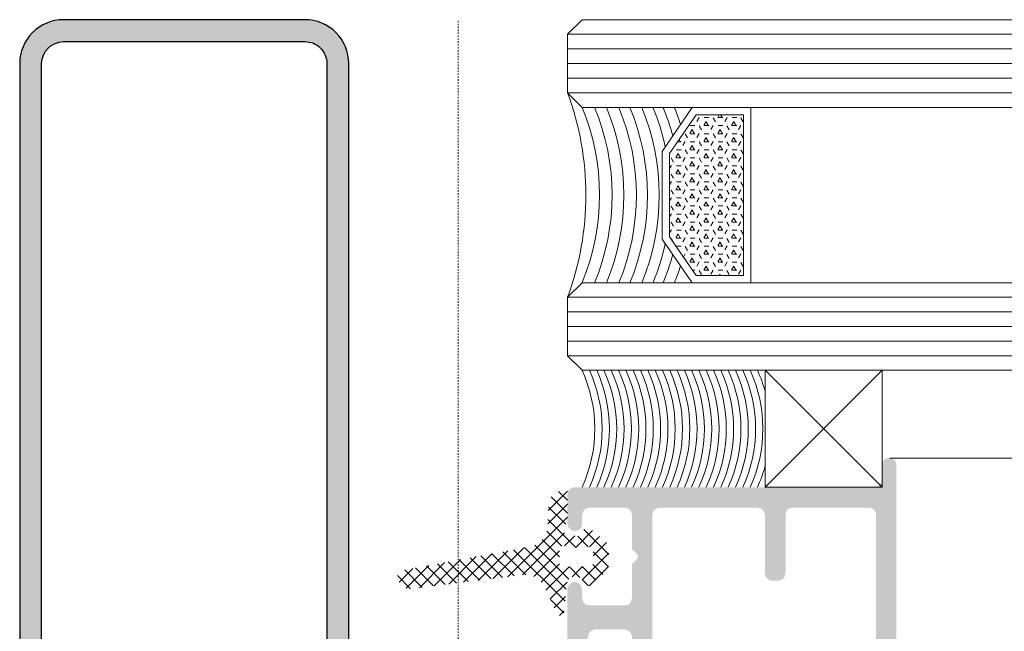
# Model space of a CAD drawing. Header units: millimetres. Extents: x -158258 to 126254, y -16359 to 60195.
# Tile 143 of 173: x -130194 to -130127, y 20937 to 20979. Entities that reach past the tile are written whole.
import ezdxf

# ---------------------------------------------------------------- set-up
doc = ezdxf.new("R2010")
doc.units = ezdxf.units.MM
doc.header["$LTSCALE"] = 0.1
doc.header["$MEASUREMENT"] = 0
doc.linetypes.add('CENTER', pattern=[2, 1.25, -0.25, 0.25, -0.25])
for name, color, linetype, lineweight in [('2_Centerline', 1, 'CENTER', 15), ('3_Hatch', 8, 'Continuous', 0), ('4. Glass', 140, 'Continuous', 15)]:
    doc.layers.add(name, color=color, linetype=linetype, lineweight=lineweight)
doc.layers.add('DRY WALL LINE', color=1, linetype='Continuous')
doc.layers.add('Glass in Section', color=7, linetype='Continuous', true_color=0x3affff)

# ---------------------------------------------------------------- blocks, each defined once
blk = doc.blocks.new('A$C23054C9A')
at = {"layer": '3_Hatch'}
h = blk.add_hatch(color=256, dxfattribs=at)
h.dxf.hatch_style = 1
h.paths.add_polyline_path([(10.36235835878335, 60.5273725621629), (10.36235835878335, 25.99274578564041), (10.32502586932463, 25.82786062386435), (10.21613944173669, 25.645346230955), (10.03258803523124, 25.53542278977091), (9.850073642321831, 25.51675654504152), (4.654635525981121, 25.51675654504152), (4.453454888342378, 25.53542278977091), (4.289606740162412, 25.645346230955), (4.197312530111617, 25.82786062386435), (4.16101705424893, 25.99274578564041), (4.16101705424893, 60.5273725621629), (4.197312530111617, 60.71092396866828), (4.289606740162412, 60.87477211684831), (4.453454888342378, 60.98469555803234), (4.654635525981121, 61.02202804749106), (9.850073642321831, 61.02202804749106), (10.03258803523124, 60.98469555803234), (10.21613944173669, 60.87477211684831), (10.32502586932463, 60.71092396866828)], flags=16)
h.paths.add_polyline_path([(4.16101705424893, 5.890237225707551), (4.106055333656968, 6.091417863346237), (3.996131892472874, 6.256303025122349), (3.84991297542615, 6.366226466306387), (3.648732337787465, 6.402521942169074), (3.246371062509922, 6.402521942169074), (3.063856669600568, 6.366226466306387), (2.898971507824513, 6.256303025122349), (2.789048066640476, 6.091417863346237), (2.752752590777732, 5.890237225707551), (2.752752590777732, 1.902919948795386), (2.69779087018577, 1.701739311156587), (2.587867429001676, 1.536854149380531), (2.441648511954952, 1.426930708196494), (2.240467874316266, 1.408264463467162), (-4.454491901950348, 1.408264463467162), (-4.637006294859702, 1.426930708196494), (-4.801891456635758, 1.536854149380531), (-4.911814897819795, 1.701739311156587), (-4.948110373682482, 1.902919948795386), (-4.948110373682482, 19.49896664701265), (-4.911814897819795, 19.70014728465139), (-4.801891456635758, 19.84636620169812), (-4.637006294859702, 19.95628964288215), (-4.454491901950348, 20.01125136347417), (-1.893068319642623, 20.01125136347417), (-1.710553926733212, 20.04754683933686), (-1.545668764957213, 20.15747028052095), (-1.435745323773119, 20.32235544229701), (-1.399449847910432, 20.50486983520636), (-1.399449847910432, 23.59620736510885), (-1.380783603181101, 23.7973880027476), (-1.271897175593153, 23.96227316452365), (-1.088345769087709, 24.07219660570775), (-0.88716513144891, 24.10849208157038), (2.240467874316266, 24.10849208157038), (2.441648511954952, 24.07219660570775), (2.587867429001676, 23.96227316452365), (2.69779087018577, 23.7973880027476), (2.752752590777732, 23.59620736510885), (2.752752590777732, 19.60889008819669), (2.789048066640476, 19.40770945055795), (2.898971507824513, 19.26149053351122), (3.063856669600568, 19.15156709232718), (3.246371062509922, 19.11527161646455), (3.648732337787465, 19.11527161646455), (3.84991297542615, 19.15156709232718), (3.996131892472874, 19.26149053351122), (4.106055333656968, 19.40770945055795), (4.16101705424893, 19.60889008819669), (4.16101705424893, 23.59620736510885), (4.197312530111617, 23.7973880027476), (4.289606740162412, 23.96227316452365), (4.453454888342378, 24.07219660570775), (4.654635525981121, 24.10849208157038), (9.850073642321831, 24.10849208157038), (10.03258803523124, 24.07219660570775), (10.21613944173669, 23.96227316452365), (10.32502586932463, 23.7973880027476), (10.36235835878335, 23.59620736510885), (10.36235835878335, 1.902919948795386), (10.32502586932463, 1.701739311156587), (10.21613944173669, 1.536854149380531), (10.03258803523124, 1.426930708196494), (9.850073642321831, 1.408264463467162), (4.654635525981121, 1.408264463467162), (4.453454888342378, 1.426930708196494), (4.289606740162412, 1.536854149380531), (4.197312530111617, 1.701739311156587), (4.16101705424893, 1.902919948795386)], flags=16)
h.paths.add_polyline_path([(-6.045270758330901, 4.536934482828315), (-6.35637483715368, 4.225830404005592), (-6.35637483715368, 1.902919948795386), (-6.3937073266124, 1.701739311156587), (-6.502593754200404, 1.536854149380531), (-6.667478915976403, 1.426930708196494), (-6.868659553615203, 1.408264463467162), (-9.246531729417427, 1.408264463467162), (-9.447712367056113, 1.426930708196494), (-9.593931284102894, 1.536854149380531), (-9.70385472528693, 1.701739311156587), (-9.75881644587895, 1.902919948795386), (-9.75881644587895, 2.506461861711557), (-9.795111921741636, 2.688976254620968), (-9.905035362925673, 2.853861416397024), (-10.06992052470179, 2.963784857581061), (-10.25243491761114, 3.000080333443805), (-10.45361555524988, 2.963784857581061), (-10.61850071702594, 2.853861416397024), (-10.72842415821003, 2.688976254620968), (-10.76471963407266, 2.506461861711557), (-10.76471963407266, 0.493618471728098), (-10.72842415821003, 0.3111040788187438), (-10.61850071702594, 0.1462189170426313), (-10.45361555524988, 0.03629547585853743), (-10.25243491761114, -4.035882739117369e-12), (10.25243491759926, -4.035882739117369e-12), (10.453615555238, -0.05496172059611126), (10.59983447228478, -0.1648851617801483), (10.70975791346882, -0.3111040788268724), (10.76471963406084, -0.512284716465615), (10.76471963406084, -1.518187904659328), (10.80101510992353, -1.700702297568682), (10.89227230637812, -1.865587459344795), (11.05715746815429, -1.975510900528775), (11.25833810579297, -1.99314013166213), (11.44085249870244, -1.975510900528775), (11.6057376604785, -1.865587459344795), (11.71566110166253, -1.700702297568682), (11.75195657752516, -1.518187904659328), (11.75195657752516, 61.91800779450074), (11.71566110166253, 62.11918843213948), (11.6057376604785, 62.28407359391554), (11.44085249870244, 62.39296002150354), (11.25833810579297, 62.41162626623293), (-1.746849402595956, 62.41162626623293), (-1.948030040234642, 62.39296002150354), (-2.094248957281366, 62.28407359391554), (-2.20417239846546, 62.11918843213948), (-2.259134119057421, 61.91800779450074), (-2.259134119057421, 61.5156465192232), (-2.20417239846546, 61.3507613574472), (-2.094248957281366, 61.16824696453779), (-1.948030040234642, 61.05832352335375), (-1.746849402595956, 61.02202804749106), (2.240467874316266, 61.02202804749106), (2.441648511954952, 60.98469555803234), (2.587867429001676, 60.87477211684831), (2.69779087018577, 60.71092396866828), (2.752752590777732, 60.5273725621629), (2.752752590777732, 25.99274578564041), (2.69779087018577, 25.82786062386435), (2.587867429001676, 25.645346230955), (2.441648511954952, 25.53542278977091), (2.240467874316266, 25.51675654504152), (-3.832283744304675, 25.51675654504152), (-3.997168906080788, 25.48046106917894), (-4.088426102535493, 25.42549934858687), (-4.179683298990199, 25.37053762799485), (-4.23464501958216, 25.29794667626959), (-4.289606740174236, 25.22431871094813), (-4.308272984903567, 25.13306151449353), (-4.325902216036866, 25.05943354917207), (-4.325902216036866, 24.96817635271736), (-4.308272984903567, 24.87691915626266), (-4.289606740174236, 24.78566195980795), (-4.23464501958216, 24.7120339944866), (-4.179683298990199, 24.63944304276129), (-4.088426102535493, 24.58448132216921), (-3.997168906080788, 24.54818584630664), (-3.88724546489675, 24.51085335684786), (-3.302369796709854, 24.51085335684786), (-3.101189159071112, 24.4558916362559), (-2.953933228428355, 24.34700520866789), (-2.84504680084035, 24.19974927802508), (-2.807714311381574, 23.99856864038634), (-2.807714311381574, 21.9141713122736), (-2.84504680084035, 21.71299067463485), (-2.953933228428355, 21.5481055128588), (-3.101189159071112, 21.43818207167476), (-3.302369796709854, 21.40188659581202), (-8.86283669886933, 21.40188659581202), (-9.045351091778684, 21.43818207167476), (-9.21023625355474, 21.5481055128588), (-9.320159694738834, 21.71299067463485), (-9.356455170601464, 21.9141713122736), (-9.356455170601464, 23.99856864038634), (-9.320159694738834, 24.19974927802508), (-9.21023625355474, 24.34700520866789), (-9.045351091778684, 24.4558916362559), (-8.86283669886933, 24.51085335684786), (-8.331885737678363, 24.51085335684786), (-8.130705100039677, 24.54818584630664), (-7.984486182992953, 24.65707227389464), (-7.874562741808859, 24.80432820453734), (-7.819601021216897, 25.00550884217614), (-7.874562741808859, 25.20668947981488), (-7.984486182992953, 25.35290839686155), (-8.130705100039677, 25.46283183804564), (-8.331885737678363, 25.51675654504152), (-10.25243491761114, 25.51675654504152), (-10.45361555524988, 25.46283183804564), (-10.61850071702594, 25.35290839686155), (-10.72842415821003, 25.20668947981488), (-10.76471963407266, 25.00550884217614), (-10.76471963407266, 17.9081877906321), (-10.72842415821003, 17.70700715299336), (-10.61850071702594, 17.54212199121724), (-10.45361555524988, 17.43219855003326), (-10.25243491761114, 17.39590307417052), (-9.868739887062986, 17.39590307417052), (-9.667559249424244, 17.43219855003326), (-9.48504485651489, 17.54212199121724), (-9.41141689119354, 17.70700715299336), (-9.356455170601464, 17.9081877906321), (-9.356455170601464, 19.49896664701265), (-9.320159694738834, 19.70014728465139), (-9.21023625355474, 19.84636620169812), (-9.045351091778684, 19.95628964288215), (-8.86283669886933, 20.01125136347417), (-6.868659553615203, 20.01125136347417), (-6.667478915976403, 19.95628964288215), (-6.502593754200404, 19.84636620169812), (-6.3937073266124, 19.70014728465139), (-6.35637483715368, 19.49896664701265), (-6.35637483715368, 10.24362030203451), (-6.3937073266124, 10.06110590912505), (-6.502593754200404, 9.896220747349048), (-6.667478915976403, 9.786297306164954), (-6.868659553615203, 9.731335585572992), (-8.86283669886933, 9.731335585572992), (-9.045351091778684, 9.786297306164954), (-9.21023625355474, 9.896220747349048), (-9.320159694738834, 10.06110590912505), (-9.356455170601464, 10.24362030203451), (-9.356455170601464, 11.30448521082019), (-9.41141689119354, 11.4869996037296), (-9.48504485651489, 11.65188476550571), (-9.667559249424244, 11.76180820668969), (-9.868739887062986, 11.79810368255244), (-10.25243491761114, 11.79810368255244), (-10.45361555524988, 11.76180820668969), (-10.61850071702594, 11.65188476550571), (-10.72842415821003, 11.4869996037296), (-10.76471963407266, 11.30448521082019), (-10.76471963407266, 6.987397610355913), (-10.74709040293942, 6.859844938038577), (-10.70975791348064, 6.768587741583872), (-10.65479619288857, 6.694959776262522), (-10.59983447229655, 6.639998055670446), (-10.54590976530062, 6.585036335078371), (-10.47228179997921, 6.548740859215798), (-10.39865383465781, 6.512445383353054), (-10.32606288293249, 6.493779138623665), (-10.25243491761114, 6.493779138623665), (-10.16117772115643, 6.493779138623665), (-10.08858676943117, 6.530074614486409), (-10.01495880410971, 6.567407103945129), (-9.941330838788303, 6.603702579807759), (-9.887406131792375, 6.676293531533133), (-9.8324444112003, 6.74992149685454), (-9.75881644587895, 6.987397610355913), (-9.75881644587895, 7.590939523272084), (-9.70385472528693, 7.792120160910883), (-9.593931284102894, 7.957005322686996), (-9.447712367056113, 8.066928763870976), (-9.246531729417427, 8.085595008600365), (-6.868659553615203, 8.085595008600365), (-6.667478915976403, 8.066928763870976), (-6.502593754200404, 7.957005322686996), (-6.3937073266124, 7.792120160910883), (-6.35637483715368, 7.590939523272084), (-6.35637483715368, 5.268029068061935), (-6.045270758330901, 4.956924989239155), (-5.954013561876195, 4.829372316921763), (-5.954013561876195, 4.664487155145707)])
blk = doc.blocks.new('*U1023')
at = {"layer": '3_Hatch'}
h = blk.add_hatch(color=256, dxfattribs=at)
h.dxf.hatch_style = 1
edge = h.paths.add_edge_path()
edge.add_line((28.50721872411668, 105.4719347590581), (28.50721872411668, 2.999999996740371))
edge.add_arc((27.00721872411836, 2.999999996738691), 1.49999999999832, -90.00000000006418, 6.417621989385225e-11, ccw=False)
edge.add_line((27.00721872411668, 1.499999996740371), (10.48276726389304, 1.499999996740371))
edge.add_arc((10.48276726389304, 2.999999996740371), 1.5, 180, 270, ccw=False)
edge.add_line((8.982767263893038, 2.999999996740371), (8.982767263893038, 59.77346118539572))
edge.add_arc((5.982767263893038, 59.77346118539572), 3, 0, 90)
edge.add_line((5.982767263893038, 62.77346118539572), (-7.482767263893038, 62.77346118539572))
edge.add_line((-7.482767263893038, 62.77346118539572), (-7.482767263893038, 61.27346118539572))
edge.add_line((-7.482767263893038, 61.27346118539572), (5.982767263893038, 61.27346118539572))
edge.add_arc((5.982767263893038, 59.77346118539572), 1.5, 0, 90, ccw=False)
edge.add_line((7.482767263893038, 59.77346118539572), (7.482767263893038, 2.999999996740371))
edge.add_arc((10.48276726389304, 2.999999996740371), 3, 180, 270)
edge.add_line((10.48276726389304, -3.259629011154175e-09), (27.00721872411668, -3.259629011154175e-09))
edge.add_arc((27.00721872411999, 2.99999999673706), 2.999999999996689, 269.9999999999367, 360.0000000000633)
edge.add_line((30.00721872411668, 2.999999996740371), (30.00721872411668, 105.4719347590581))
edge.add_line((30.00721872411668, 105.4719347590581), (28.50721872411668, 105.4719347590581))
h = blk.add_hatch(dxfattribs=at)
h.set_pattern_fill('ANSI37', color=256, scale=5)
h.set_pattern_definition([(45, (-3600337.521175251, -1228450.962727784), (-0.4419417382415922, 0.4419417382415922), []), (135, (-3600337.521175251, -1228450.962727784), (-0.4419417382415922, -0.4419417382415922), [])])
edge = h.paths.add_edge_path(flags=16)
edge.add_arc((-7.236980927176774, 36.30894600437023), 0.2999999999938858, 258.0269373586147, 359.99999998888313, ccw=False)
edge.add_line((-7.299216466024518, 36.01547243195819), (-7.721310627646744, 36.10498392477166))
edge.add_arc((-7.94950760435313, 35.02891415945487), 1.099999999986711, 78.02693730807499, 93.13559899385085)
edge.add_line((-8.009676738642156, 36.1272673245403), (-8.930490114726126, 36.07682403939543))
edge.add_arc((-8.946899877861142, 36.37637490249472), 0.2999999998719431, 180, 273.13559882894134, ccw=False)
edge.add_line((-9.246899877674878, 36.37637490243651), (-9.246899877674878, 37.1598427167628))
edge.add_arc((-8.946899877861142, 37.1598427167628), 0.2999999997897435, 86.8644011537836, 180, ccw=False)
edge.add_line((-8.930490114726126, 37.45939357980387), (-8.009676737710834, 37.40895029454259))
edge.add_arc((-7.94950760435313, 38.50730345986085), 1.100000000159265, 266.8644010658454, 281.973062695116)
edge.add_line((-7.721310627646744, 37.43123369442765), (-7.299216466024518, 37.52074518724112))
edge.add_arc((-7.236980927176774, 37.22727161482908), 0.3000000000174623, 0, 101.97306264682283, ccw=False)
edge.add_line((-6.936980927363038, 37.22727161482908), (-6.936980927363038, 36.30894600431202))
edge = h.paths.add_edge_path()
edge.add_line((-7.482767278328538, 32.23680912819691), (-7.187342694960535, 32.23680912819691))
edge.add_arc((-7.187342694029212, 33.23680912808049), 0.9999999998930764, 269.99999999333, 357.6074566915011)
edge.add_line((-6.188214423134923, 33.19506350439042), (-6.129055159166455, 34.61096503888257))
edge.add_arc((-4.629132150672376, 34.5957673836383), 1.500000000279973, 100.5196867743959, 179.4194823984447, ccw=False)
edge.add_line((-4.902992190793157, 36.07055573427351), (4.09712244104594, 37.74182724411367))
edge.add_arc((3.252632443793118, 38.05399455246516), 0.900339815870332, 339.7130727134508, 448.9824884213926)
edge.add_line((3.268620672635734, 38.95419239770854), (-4.381879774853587, 38.00932509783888))
edge.add_arc((-4.569991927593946, 39.49748295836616), 1.499999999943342, 210.0389735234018, 277.20432374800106, ccw=False)
edge.add_line((-5.868519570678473, 38.74659950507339), (-6.782512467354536, 40.66519506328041))
edge.add_arc((-7.016644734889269, 40.52959541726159), 0.2705645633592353, 30.07763357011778, 142.7871528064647)
edge.add_line((-7.23212081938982, 40.69322683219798), (-7.425902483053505, 38.58396169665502))
edge.add_arc((-8.043368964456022, 38.73083707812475), 0.6346945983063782, 228.0875391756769, 346.6198360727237, ccw=False)
edge.add_line((-8.467341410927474, 38.25851875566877), (-8.572558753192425, 38.583200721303))
edge.add_arc((-8.850313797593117, 38.4698334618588), 0.3000000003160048, 22.20309899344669, 130.0000000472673)
edge.add_line((-9.043150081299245, 38.69964679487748), (-10.01915615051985, 37.88068046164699))
edge.add_arc((-9.504926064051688, 37.26784490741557), 0.7999999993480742, 129.9999998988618, 180)
edge.add_line((-10.3049260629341, 37.26784490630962), (-10.3049260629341, 36.26837271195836))
edge.add_arc((-9.504926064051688, 36.26837271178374), 0.7999999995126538, 179.9999999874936, 230.0000000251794)
edge.add_line((-10.01915615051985, 35.6555371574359), (-9.043150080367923, 34.83657082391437))
edge.add_arc((-8.850313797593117, 35.06638415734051), 0.3000000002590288, 230.000000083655, 337.7969010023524)
edge.add_line((-8.572558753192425, 34.9530168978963), (-8.467341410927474, 35.21080426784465))
edge.add_arc((-8.207533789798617, 35.06080426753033), 0.2999999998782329, 78.02693719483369, 149.9999999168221, ccw=False)
edge.add_line((-8.14529825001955, 35.35427783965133), (-7.432771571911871, 35.20317570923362))
edge.add_arc((-7.495007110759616, 34.90970213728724), 0.2999999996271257, -29.64468497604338, 78.02693730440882, ccw=False)
edge.add_line((-7.2342742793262, 34.76131618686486), (-7.482767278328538, 34.32468264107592))
edge.add_line((-7.482767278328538, 34.32468264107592), (-7.482767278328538, 32.23680912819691))
h = blk.add_hatch(dxfattribs=at)
h.set_pattern_fill('HEX', color=256, scale=0.1, style=0)
h.set_pattern_definition([(180, (-3706876.272494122, -778767.528171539), (0, 0.5499260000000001), [0.3175, -0.635]), (59.99999999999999, (-3706876.272494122, -778767.528171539), (0.4762498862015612, -0.2749629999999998), [0.3174999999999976, -0.6349999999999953]), (120, (-3706876.589994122, -778767.528171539), (0.4762498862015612, 0.274963), [0.3174999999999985, -0.6349999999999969])])
h.paths.add_polyline_path([(-19.52568758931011, 17.51163282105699), (-16.28946674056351, 17.51163282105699), (-14.47373739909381, 14.85699332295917), (-14.47373739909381, 9.166272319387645), (-16.28946674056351, 6.511632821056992), (-19.52568758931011, 6.511632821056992)])
at = {"layer": '2_Centerline', "ltscale": 0.25}
blk.add_lwpolyline([(0, 230.776571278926), (0, 0)], dxfattribs=at)
at = {"layer": '3_Hatch'}
for p, q in [((-29.55627525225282, 30.00685215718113), (-100, 30.00685215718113)), ((-100, 22.99999530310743, 0.00234495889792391), (-7.482767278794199, 22.99999526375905)), ((-100, 21.99999530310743, 0.002344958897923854), (-7.482767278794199, 21.99999526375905)), ((-100, 20.99999530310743, 0.002344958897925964), (-7.482767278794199, 20.99999526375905)), ((-100, 19.99999530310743, 0.002344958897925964), (-7.482767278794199, 19.99999526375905)), ((-100, 18.99999530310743, 0.002344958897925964), (-7.482767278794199, 18.99999526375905)), ((-100, 5.000000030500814, 0.002344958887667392), (-7.482767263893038, 4.999999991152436)), ((-100, 4.000000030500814, 0.002344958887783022), (-7.482767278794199, 3.999999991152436)), ((-100, 3.000000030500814, 0.002344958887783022), (-7.482767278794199, 2.999999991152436)), ((-100, 2.000000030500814, 0.002344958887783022), (-7.482767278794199, 1.999999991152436)), ((-100, 1.000000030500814, 0.002344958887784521), (-7.482767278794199, 0.9999999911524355))]:
    blk.add_line(p, q, dxfattribs=at)
for points in [[(-29.01220654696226, 31.99999526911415), (-21.01220654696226, 31.99999526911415), (-21.01220654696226, 23.99999526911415), (-29.01220654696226, 23.99999526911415)], [(-29.01220654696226, 31.99999526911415), (-21.01220654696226, 23.99999526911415), (-21.01220654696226, 31.99999526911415), (-29.01220654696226, 23.99999526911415)]]:
    blk.add_lwpolyline(points, close=True, dxfattribs=at)
at = {"layer": '3_Hatch', "elevation": 0.003052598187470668}
for points in [[(-21.01220654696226, 30.54752144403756, -0.04036460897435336), (-20.48276726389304, 31.99999526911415)], [(-19.98276726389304, 23.99999527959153, -0.2184939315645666), (-19.98276726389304, 31.99999526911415)], [(-19.48276726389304, 23.99999527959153, -0.2184939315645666), (-19.48276726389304, 31.99999526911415)], [(-18.98276726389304, 23.99999527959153, -0.2184939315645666), (-18.98276726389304, 31.99999526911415)], [(-18.48276726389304, 23.99999527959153, -0.2184939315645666), (-18.48276726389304, 31.99999526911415)], [(-17.98276726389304, 23.99999527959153, -0.2184939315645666), (-17.98276726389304, 31.99999526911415)], [(-17.48276726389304, 23.99999527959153, -0.2184939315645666), (-17.48276726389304, 31.99999526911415)], [(-16.98276726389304, 23.99999527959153, -0.2184939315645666), (-16.98276726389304, 31.99999526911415)], [(-16.48276726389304, 23.99999527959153, -0.2184939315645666), (-16.48276726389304, 31.99999526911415)], [(-15.98276726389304, 23.99999527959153, -0.2184939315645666), (-15.98276726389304, 31.99999526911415)], [(-15.48276726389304, 23.99999527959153, -0.2184939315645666), (-15.48276726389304, 31.99999526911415)], [(-14.98276726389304, 23.99999527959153, -0.2184939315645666), (-14.98276726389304, 31.99999526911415)], [(-14.48276726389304, 23.99999527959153, -0.2184939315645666), (-14.48276726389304, 31.99999526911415)], [(-13.98276726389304, 23.99999527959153, -0.2184939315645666), (-13.98276726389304, 31.99999526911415)], [(-13.48276726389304, 23.99999527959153, -0.2184939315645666), (-13.48276726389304, 31.99999526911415)], [(-12.98276726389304, 23.99999527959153, -0.2184939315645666), (-12.98276726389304, 31.99999526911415)], [(-12.48276726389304, 23.99999527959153, -0.2184939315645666), (-12.48276726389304, 31.99999526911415)], [(-11.98276726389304, 23.99999527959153, -0.2184939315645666), (-11.98276726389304, 31.99999526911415)], [(-11.48276726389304, 23.99999527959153, -0.2184939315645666), (-11.48276726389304, 31.99999526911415)], [(-10.98276726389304, 23.99999527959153, -0.2184939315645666), (-10.98276726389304, 31.99999526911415)], [(-10.48276726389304, 23.99999527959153, -0.2184939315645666), (-10.48276726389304, 31.99999526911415)], [(-9.982767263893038, 23.99999527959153, -0.2184939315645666), (-9.982767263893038, 31.99999526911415)], [(-9.482767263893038, 23.99999527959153, -0.2184939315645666), (-9.482767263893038, 31.99999526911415)], [(-8.982767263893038, 23.99999527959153, -0.2184939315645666), (-8.982767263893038, 31.99999526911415)], [(-8.482767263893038, 23.99999527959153, -0.2184939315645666), (-8.482767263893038, 31.99999526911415)], [(-20.48276726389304, 23.99999527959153, -0.04036460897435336), (-21.01220654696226, 25.45246910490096, -0.04036460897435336)]]:
    blk.add_lwpolyline(points, format="xyb", dxfattribs=at)
at = {"layer": '3_Hatch', "elevation": 0.02015447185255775}
for points in [[(-20.02568758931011, 6.011632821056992), (-20.02568758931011, 18.01163282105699)], [(-16.02568758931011, 18.01163282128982), (-13.97373739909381, 15.01163282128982), (-13.97373739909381, 9.011632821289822), (-16.02568758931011, 6.011632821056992)]]:
    blk.add_lwpolyline(points, dxfattribs=at)
blk.add_lwpolyline([(-16.28946674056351, 6.511632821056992), (-19.52568758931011, 6.511632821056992), (-19.52568758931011, 17.51163282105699), (-16.28946674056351, 17.51163282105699), (-14.47373739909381, 14.85699332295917), (-14.47373739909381, 9.166272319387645)], close=True, dxfattribs=at)
at = {"layer": '3_Hatch'}
for centre, radius, start, end in [((11.32833545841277, 11.99999763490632, 0.02625966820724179), 20.07131169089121, 159.5887325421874, 200.4112674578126), ((-0.3927516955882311, 12.01163282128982, 0.02015447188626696), 15.60533442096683, 157.4345734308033, 161.945925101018), ((0.37613610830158, 12.01163282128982, 0.02015447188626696), 15.60533442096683, 157.4345734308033, 164.9477433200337), ((1.072101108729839, 12.01163282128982, 0.02015447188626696), 15.60533442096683, 157.4345734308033, 167.7859091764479), ((1.84098891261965, 12.01163282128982, 0.02015447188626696), 15.60533442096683, 157.4345734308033, 202.6116951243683), ((2.647233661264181, 12.01163282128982, 0.02015447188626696), 15.60533442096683, 157.4345734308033, 202.6116951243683), ((3.403327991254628, 12.01163282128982, 0.02015447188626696), 15.60533442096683, 157.4345734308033, 202.6116951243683), ((4.259979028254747, 12.01163282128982, 0.02015447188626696), 15.60533442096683, 157.4345734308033, 202.6116951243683), ((5.066223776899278, 12.01163282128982, 0.02015447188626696), 15.60533442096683, 157.4345734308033, 202.6116951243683), ((5.923012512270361, 11.99999762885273, 0.003052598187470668), 15.60533442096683, 157.4345734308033, 202.6116951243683), ((1.072101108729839, 12.01163282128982, 0.02015447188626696), 15.60533442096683, 192.2140908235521, 202.6116951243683), ((0.37613610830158, 12.01163282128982, 0.02015447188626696), 15.60533442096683, 195.0522566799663, 202.6116951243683), ((-0.3927516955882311, 12.01163282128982, 0.02015447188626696), 15.60533442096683, 198.054074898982, 202.6116951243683)]:
    blk.add_arc(centre, radius, start, end, dxfattribs=at)
at = {"layer": '4. Glass', "elevation": 0.003052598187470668}
for points in [[(-8.482767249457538, 23.99999526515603), (-100, 23.99999530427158)], [(-100, 17.99999530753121), (-8.482767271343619, 17.99999527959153), (-7.482767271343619, 18.99999527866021), (-7.482767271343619, 22.99999527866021), (-8.482767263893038, 23.99999527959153)], [(-8.4827672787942, 6.984919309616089e-09), (-7.482767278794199, 1.000000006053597), (-7.482767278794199, 5.000000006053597), (-8.482767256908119, 5.999999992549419), (-100, 6.000000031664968)], [(-100, 3.166496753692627e-08), (-8.4827672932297, -7.450580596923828e-09)]]:
    blk.add_lwpolyline(points, dxfattribs=at)
at = {"layer": 'Glass in Section'}
blk.add_lwpolyline([(28.50721872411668, 105.4719347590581), (28.50721872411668, 2.999999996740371, -0.4142135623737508), (27.00721872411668, 1.499999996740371), (10.48276726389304, 1.499999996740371, -0.414213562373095), (8.982767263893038, 2.999999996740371), (8.982767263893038, 59.77346118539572, 0.414213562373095), (5.982767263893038, 62.77346118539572), (-7.482767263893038, 62.77346118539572), (-7.482767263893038, 61.27346118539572), (5.982767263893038, 61.27346118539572, -0.414213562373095), (7.482767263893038, 59.77346118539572), (7.482767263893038, 2.999999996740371, 0.414213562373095), (10.48276726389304, -3.259629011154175e-09), (27.00721872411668, -3.259629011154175e-09, 0.4142135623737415), (30.00721872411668, 2.999999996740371), (30.00721872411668, 105.4719347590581)], format="xyb", close=True, dxfattribs=at)
at = {"layer": '3_Hatch', "xscale": -1}
blk.add_blockref('A$C23054C9A', (-18.2474869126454, 31.99999526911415), dxfattribs=at)

msp = doc.modelspace()

# ---------------------------------------------------------------- block references
at = {"layer": 'DRY WALL LINE', "linetype": 'Continuous', "transparency": 33554687, "rotation": 179.999999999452}
msp.add_blockref('*U1023', (-130163.9469601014, 20978.95285301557), dxfattribs=at)

doc.saveas('drawing.dxf')
